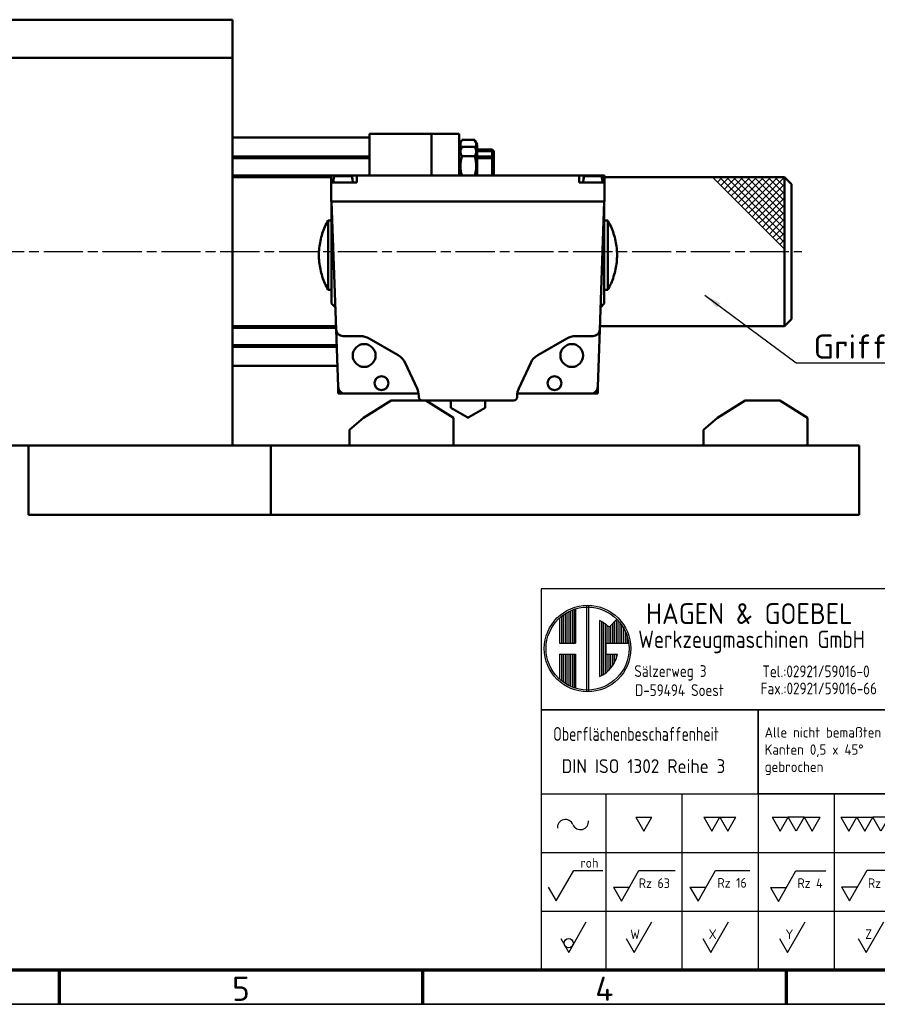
# Model space of a CAD drawing. Header units: millimetres. Extents: x 10 to 830, y 10 to 585.
# Tile 2 of 5: x 304 to 551, y 10 to 294. Entities that reach past the tile are written whole.
import ezdxf
from ezdxf.enums import TextEntityAlignment as Align

# ---------------------------------------------------------------- set-up
doc = ezdxf.new("R2010")
doc.units = ezdxf.units.MM
doc.header["$LTSCALE"] = 2
doc.linetypes.add('CHAIN', pattern=[0.3543, 0.2362, -0.0295, 0.0591, -0.0295])
doc.layers.get('0').update_dxf_attribs({"lineweight": 25})
for name, color, linetype, lineweight in [('AM_BOR', 7, 'Continuous', 50), ('Mittellinie (ISO)', 7, 'Continuous', 25), ('Rahmen (ISO)', 7, 'Continuous', 70), ('Sichtbar (ISO)', 7, 'Continuous', 50), ('Sichtbar schmal (ISO)', 7, 'Continuous', 35), ('Skizziergeometrie (ISO)', 7, 'Continuous', 25), ('Symbol (ISO)', 7, 'Continuous', 25), ('Titel (ISO)', 7, 'Continuous', 50)]:
    doc.layers.add(name, color=color, linetype=linetype, lineweight=lineweight)
doc.styles.add('ACDINTS_30', font='isocp.shx')
doc.styles.add('ACDINTS_31', font='isocp.shx')
doc.styles.add('ACDINTS_32', font='isocp.shx')
doc.styles.add('ACDINTS_33', font='isocp.shx')
doc.styles.add('ACDINTS_34', font='isocp.shx')
doc.styles.add('ACDINTS_35', font='isocp.shx')
doc.styles.add('ACDINTS_40', font='isocp.shx')
doc.styles.add('ACDINTS_41', font='isocp.shx')
doc.styles.add('Notiztext (DIN)', font='isocpeur.ttf')
doc.styles.get("Standard").update_dxf_attribs({"font": 'ISOCP.shx'})
doc.styles.add('TextStyle32', font='isocp.shx')
doc.styles.add('TextStyle51', font='isocp.shx', dxfattribs={"width": 0.8})
doc.styles.add('TextStyle52', font='isocp.shx', dxfattribs={"width": 0.8})
doc.styles.add('TextStyle53', font='isocp.shx')
doc.styles.add('TextStyle54', font='isocp.shx')
doc.styles.add('TextStyle55', font='isocp.shx', dxfattribs={"width": 0.8})
doc.styles.add('TextStyle56', font='isocp.shx', dxfattribs={"width": 0.8})
doc.styles.add('TextStyle59', font='isocp.shx', dxfattribs={"width": 0.8})
doc.styles.add('TextStyle60', font='isocp.shx', dxfattribs={"width": 0.8})
doc.styles.add('TextStyle61', font='isocp.shx', dxfattribs={"width": 0.8})
doc.styles.add('TextStyle62', font='isocp.shx')
doc.styles.add('TextStyle63', font='isocp.shx')
doc.styles.add('TextStyle64', font='isocp.shx', dxfattribs={"width": 0.8})
doc.styles.add('TextStyle65', font='isocp.shx', dxfattribs={"width": 0.8})
doc.dimstyles.new('Standard - Methode 2a (DIN)$7', dxfattribs={"dimscale": 2, "dimtxt": 3.5, "dimasz": 2.5, "dimexe": 3.175, "dimexo": 0.8, "dimgap": 0.8, "dimtad": 1, "dimtih": 1, "dimtoh": 1, "dimrnd": 1e-08, "dimtxsty": 'Notiztext (DIN)', "dimcen": 0.09, "dimdle": 10, "dimclrd": 256, "dimclre": 256, "dimclrt": 256, "dimazin": 2, "dimtfac": 1, "dimtmove": 0, "dimatfit": 3, "dimfxl": 1, "dimtolj": 1, "dimlwd": -1, "dimlwe": -1, "dimarcsym": 0})

# ---------------------------------------------------------------- blocks, each defined once
blk = doc.blocks.new('Ränder Hagen+Goebel Rahmen')
at = {"layer": 'Rahmen (ISO)'}
for p, q in [((10, 10), (410, 10)), ((157.5, 10), (157.5, 5)), ((210, 10), (210, 5)), ((262.5, 10), (262.5, 5))]:
    blk.add_line(p, q, dxfattribs=at)
at = {"layer": 'Rahmen (ISO)', "linetype": 'Continuous', "lineweight": 35}
blk.add_line((5, 5), (415, 5), dxfattribs=at)
at = {"layer": 'Symbol (ISO)', "char_height": 3.5, "attachment_point": 2, "style": 'Notiztext (DIN)'}
for s, insert in [('5', (183.75, 9)), ('4', (236.25, 9))]:
    blk.add_mtext(s, dxfattribs=dict(at, insert=insert))
blk = doc.blocks.new('Schriftfelder Hagen+Goebel')
at = {"color": 7}
for p, q in [((294.29, 154.82), (111.41, 154.82)), ((111.41, 154.82), (111.41, 99.83)), ((294.29, 99.83), (294.29, 154.82)), ((111.41, 99.83), (294.29, 99.83))]:
    blk.add_line(p, q, dxfattribs=at)
at = {"color": 7, "linetype": 'Continuous', "lineweight": 25}
for p, q in [((117.99, 152.46), (117.99, 139.96)), ((118.25, 152.46), (118.25, 139.96)), ((114.34, 150.85), (114.34, 147.01)), ((114.6, 151.05), (114.6, 147.01)), ((114.87, 151.24), (114.87, 147.01)), ((115.13, 151.4), (115.13, 147.01)), ((115.4, 151.54), (115.4, 147.01)), ((115.67, 151.67), (115.67, 147.01)), ((115.93, 151.78), (115.93, 147.01)), ((116.2, 151.88), (116.2, 147.01)), ((116.39, 151.98), (116.39, 147.01)), ((114.07, 150.62), (114.07, 147.01)), ((119.85, 150.25), (119.85, 142.17)), ((120.12, 150.12), (120.12, 142.3)), ((120.38, 149.97), (120.38, 142.45)), ((120.65, 149.8), (120.65, 142.62)), ((120.92, 149.6), (120.92, 147.01)), ((121.18, 149.36), (121.18, 147.01)), ((121.23, 149.31), (122.36, 150.44)), ((121.45, 149.54), (121.45, 147.01)), ((121.71, 149.8), (121.71, 147.01)), ((121.98, 150.07), (121.98, 147.01)), ((122.25, 150.33), (122.25, 147.01)), ((122.51, 150.25), (122.51, 147.01)), ((122.78, 149.97), (122.78, 147.01)), ((123.04, 149.62), (123.04, 147.01)), ((123.31, 149.2), (123.31, 147.01)), ((123.58, 148.68), (123.58, 147.01)), ((123.84, 147.97), (123.84, 147.01)), ((114.07, 147.01), (116.39, 147.01)), ((120.78, 147.01), (124.06, 147.01)), ((120.78, 147.01), (120.78, 145.41)), ((114.07, 145.41), (114.07, 141.8)), ((114.07, 145.41), (116.39, 145.41)), ((114.34, 145.41), (114.34, 141.57)), ((114.6, 145.41), (114.6, 141.37)), ((114.87, 145.41), (114.87, 141.18)), ((115.13, 145.41), (115.13, 141.02)), ((115.4, 145.41), (115.4, 140.88)), ((115.67, 145.41), (115.67, 140.75)), ((115.93, 145.41), (115.93, 140.64)), ((116.2, 145.41), (116.2, 140.54)), ((116.39, 145.41), (116.39, 140.44)), ((120.78, 145.41), (122.44, 145.41)), ((120.92, 145.41), (120.92, 142.82)), ((121.18, 145.41), (121.18, 143.06)), ((121.45, 145.41), (121.45, 143.34)), ((121.71, 145.41), (121.71, 143.68)), ((121.98, 145.41), (121.98, 144.11)), ((122.25, 145.41), (122.25, 144.7)), ((111.41, 125.21), (142.75, 125.21)), ((120.75, 125.21), (120.75, 99.83)), ((131.75, 125.21), (131.75, 99.83)), ((142.75, 125.21), (142.75, 99.83)), ((153.75, 125.21), (153.75, 99.83)), ((111.41, 116.75), (164.75, 116.75)), ((111.41, 108.29), (164.75, 108.29))]:
    blk.add_line(p, q, dxfattribs=at)
at = {"color": 7, "linetype": 'Continuous', "lineweight": 35}
blk.add_line((142.75, 125.21), (164.75, 125.21), dxfattribs=at)
for p, q in [((125.1, 121.84), (127.41, 121.84)), ((125.1, 121.84), (126.25, 119.84)), ((126.25, 119.84), (127.41, 121.84)), ((134.94, 121.85), (137.25, 121.85)), ((134.94, 121.85), (136.1, 119.85)), ((136.1, 119.85), (137.25, 121.85)), ((137.25, 121.85), (138.41, 119.85)), ((137.25, 121.85), (139.56, 121.85)), ((138.41, 119.85), (139.56, 121.85)), ((144.79, 121.84), (147.1, 121.84)), ((144.79, 121.84), (145.94, 119.84)), ((145.94, 119.84), (147.1, 121.84)), ((148.25, 119.84), (147.1, 121.84)), ((149.41, 121.84), (147.1, 121.84)), ((149.41, 121.84), (148.25, 119.84)), ((149.41, 121.84), (150.56, 119.84)), ((149.41, 121.84), (151.72, 121.84)), ((150.56, 119.84), (151.72, 121.84)), ((154.73, 121.84), (155.88, 119.84)), ((154.73, 121.84), (157.04, 121.84)), ((155.88, 119.84), (157.04, 121.84)), ((157.04, 121.84), (159.35, 121.84)), ((157.04, 121.84), (158.19, 119.84)), ((158.19, 119.84), (159.35, 121.84)), ((161.66, 121.84), (159.35, 121.84)), ((160.5, 119.84), (159.35, 121.84)), ((161.66, 121.84), (160.5, 119.84)), ((161.66, 121.84), (163.97, 121.84)), ((161.66, 121.84), (162.81, 119.84)), ((162.81, 119.84), (163.97, 121.84)), ((113.6, 109.77), (116.15, 114.17)), ((116.15, 114.17), (120.35, 114.17)), ((123.01, 109.74), (125.55, 114.14)), ((125.55, 114.14), (130.76, 114.14)), ((134.08, 109.74), (136.62, 114.14)), ((136.62, 114.14), (141.57, 114.14)), ((145.69, 109.7), (148.23, 114.1)), ((148.23, 114.1), (152.55, 114.1)), ((155.96, 109.79), (158.5, 114.19)), ((158.5, 114.19), (162.82, 114.19)), ((112.45, 111.77), (113.6, 109.77)), ((121.85, 111.74), (123.01, 109.74)), ((121.85, 111.74), (124.16, 111.74)), ((132.92, 111.74), (134.08, 109.74)), ((132.92, 111.74), (135.23, 111.74)), ((144.53, 111.7), (146.84, 111.7)), ((144.53, 111.7), (145.69, 109.7)), ((154.81, 111.79), (157.12, 111.79)), ((154.81, 111.79), (155.96, 109.79)), ((115.4, 102.33), (117.94, 106.73)), ((124.85, 102.33), (127.39, 106.73)), ((135.92, 102.33), (138.46, 106.73)), ((147.01, 102.33), (149.55, 106.73)), ((158.39, 102.33), (160.93, 106.73)), ((114.25, 104.33), (115.4, 102.33)), ((123.7, 104.33), (124.85, 102.33)), ((134.76, 104.33), (135.92, 102.33)), ((145.85, 104.33), (147.01, 102.33)), ((157.23, 104.33), (158.39, 102.33))]:
    blk.add_line(p, q)
at = {"color": 7, "lineweight": 35}
blk.add_line((164.75, 120.98), (164.75, 99.83), dxfattribs=at)
at = {"color": 7, "linetype": 'Continuous', "lineweight": 25}
for radius in [6.25, 5.99]:
    blk.add_circle((118.12, 146.21), radius, dxfattribs=at)
blk.add_circle((115.4, 103.66), 0.667)
for start, end in [(45, 66.8002), (293.1998, 349.5243)]:
    blk.add_arc((118.12, 146.21), 4.39, start, end, dxfattribs=at)
for centre, start, end in [((114.92, 120.36), 21.9122, 185.4858), ((117.09, 121.23), 201.9122, 5.4858)]:
    blk.add_arc(centre, 1.17, start, end)
at = {"layer": 'AM_BOR', "color": 7, "linetype": 'Continuous', "lineweight": 35}
for p, q in [((164.75, 154.82), (164.75, 120.98)), ((111.41, 137.35), (294.29, 137.35)), ((142.75, 125.21), (142.75, 137.35))]:
    blk.add_line(p, q, dxfattribs=at)
at = {"layer": 'AM_BOR', "color": 7, "linetype": 'Continuous', "lineweight": 25}
for p, q in [((190.15, 154.82), (190.15, 116.75)), ((207.93, 154.82), (207.93, 99.83)), ((243.49, 154.82), (243.49, 148.49)), ((207.93, 148.49), (294.29, 148.49)), ((174.91, 137.35), (174.91, 120.43)), ((164.75, 120.43), (207.93, 120.43)), ((284.13, 116.75), (284.13, 99.83)), ((284.13, 108.29), (294.29, 108.29)), ((164.75, 104.06), (294.29, 104.06))]:
    blk.add_line(p, q, dxfattribs=at)
at = {"layer": 'AM_BOR', "color": 7, "lineweight": 35}
blk.add_line((164.75, 116.75), (294.29, 116.75), dxfattribs=at)
at = {"layer": 'Titel (ISO)', "color": 7, "linetype": 'Continuous', "lineweight": 35}
for p, q in [((164.75, 133.12), (207.93, 133.12)), ((164.75, 128.89), (207.93, 128.89)), ((207.93, 124.66), (164.75, 124.66))]:
    blk.add_line(p, q, dxfattribs=at)
at = {"color": 7}
blk.add_text('HAGEN & GOEBEL', height=3, dxfattribs=at).set_placement((126.55, 149.76))
at = {"color": 7, "width": 0.9}
for s, height, p in [('Werkzeugmaschinen GmbH', 2.5, (125.45, 146.3)), ('Sälzerweg 3', 1.7, (124.88, 142.11)), ('Tel.:02921/59016-0', 1.7, (143.38, 142.07)), ('D-59494 Soest', 1.7, (124.99, 139.35)), ('Fax.:02921/59016-66', 1.7, (143.13, 139.6))]:
    blk.add_text(s, height=height, dxfattribs=at).set_placement(p)
at = {"color": 7, "style": 'ACDINTS_30', "width": 0.8}
blk.add_text('Oberflächenbeschaffenheit', height=2, dxfattribs=at).set_placement((113.16, 132.88))
at = {"color": 7, "style": 'ACDINTS_30'}
for s, p in [('Gepr.', (165.95, 126.31)), ('Norm', (165.95, 122.08))]:
    blk.add_text(s, height=2, dxfattribs=at).set_placement(p)
at = {"color": 7, "char_height": 2, "attachment_point": 1, "line_spacing_factor": 0.332}
for s, insert in [('\\fISOCP|b0|i0;\\W0.90;\\H2.0000;Werkstoff:', (208.77, 147.21)), ('\\fISOCP|b0|i0;\\W0.90;\\H2.0000;Benennung:', (208.76, 136.5)), ('\\fISOCP|b0|i0;\\W0.90;\\H2.0000;Zeichnungs-Nr.:', (209.11, 115.53))]:
    blk.add_mtext(s, dxfattribs=dict(at, insert=insert))
at = {"char_height": 1.4}
for s, insert, attachment_point, style in [('roh', (117.1, 114.56), 7, 'ACDINTS_40'), ('Rz 63', (125.53, 111.62), 7, 'ACDINTS_40'), ('Rz 16', (136.89, 111.67), 7, 'ACDINTS_40'), ('Rz 4', (148.45, 111.63), 7, 'ACDINTS_40'), ('Rz 1', (158.63, 111.62), 7, 'ACDINTS_40'), ('W', (125.69, 104.24), 9, 'ACDINTS_41'), ('X', (136.76, 104.25), 9, 'ACDINTS_41'), ('Y', (147.85, 104.24), 9, 'ACDINTS_41'), ('Z', (159.23, 104.26), 9, 'ACDINTS_41')]:
    blk.add_mtext(s, dxfattribs=dict(at, insert=insert, attachment_point=attachment_point, style=style))
at = {"color": 7, "insert": (166.66, 115.16), "char_height": 2, "width": 31.2179, "attachment_point": 1, "line_spacing_factor": 0.996}
blk.add_mtext('\\fISOCP|b0|i0;\\W0.90;\\H2.0000;Kunde:\\P\\PKom.:', dxfattribs=at)
at = {"layer": 'AM_BOR', "color": 7, "style": 'ACDINTS_30'}
for s, width, p in [('Form- u Lagetoleranzen', 0.75, (165.41, 150.21)), ('Allg. Toleranzen', 0.7, (191.43, 150.6)), ('Position', 0.8, (245.09, 150.43)), ('Menge', 0.8, (266.9, 150.83)), ('Dateiname', 0.8, (168.36, 101.05))]:
    blk.add_text(s, height=2, dxfattribs=dict(at, width=width)).set_placement(p)
for s, p in [('Maßstab', (209.15, 150.43)), ('Bearb.', (165.95, 130.54))]:
    blk.add_text(s, height=2, dxfattribs=at).set_placement(p)
at = {"layer": 'AM_BOR', "color": 7, "style": 'ACDINTS_32', "width": 0.983632}
blk.add_text('Datum', height=2, dxfattribs=at).set_placement((180.84, 134.48), align=Align.CENTER)
at = {"layer": 'AM_BOR', "color": 7, "style": 'ACDINTS_31'}
blk.add_text('Name', height=2, dxfattribs=at).set_placement((199.12, 134.48), align=Align.RIGHT)
at = {"layer": 'AM_BOR', "color": 7, "style": 'ACDINTS_32'}
for s, p in [('Blatt', (288.5, 113.9)), ('Bl', (292.31, 105.44))]:
    blk.add_text(s, height=2, dxfattribs=at).set_placement(p, align=Align.CENTER)
at = {"layer": 'AM_BOR', "color": 7, "line_spacing_factor": 0.996}
for s, insert, char_height, width, attachment_point, style in [('DIN ISO 2768-mK', (199.12, 141), 2, 15.0375, 8, 'ACDINTS_34'), (' \\PAlle nicht bemaßten Kanten 0,5 x 45° gebrochen', (143.71, 137.35), 1.5, 20.5101, 1, 'ACDINTS_35')]:
    blk.add_mtext(s, dxfattribs=dict(at, insert=insert, char_height=char_height, width=width, attachment_point=attachment_point, style=style))
at = {"layer": 'AM_BOR', "color": 7, "char_height": 2, "line_spacing_factor": 0.332}
for s, insert, attachment_point, style in [('DIN ISO 1101', (177.55, 143.3), 8, 'ACDINTS_34'), ('DIN ISO 1302 Reihe 3', (114.36, 130.23), 1, 'ACDINTS_33'), ('Für diese Zeichnung behalten wir uns alle Rechte vor.', (212.76, 102.85), 1, 'ACDINTS_33')]:
    blk.add_mtext(s, dxfattribs=dict(at, insert=insert, attachment_point=attachment_point, style=style))
at = {"layer": 'AM_BOR', "color": 7}
for tag, p, height, style, width in [('Maßstab:', (223.33, 149.84), 3.5, 'TextStyle64', 0.8), ('Positionsnummer', (254.96, 149.95), 3.5, 'TextStyle61', 0.8), ('Menge', (277.56, 149.84), 3.5, 'TextStyle60', 0.8), ('Material', (224.04, 143.99), 3, 'TextStyle52', 0.8), ('Halbzeug_(1.Zeile)', (261.93, 144.06), 3, 'TextStyle56', 0.8), ('Material_(2.Zeile)', (224.02, 139.81), 3, 'TextStyle51', 0.8), ('Halbzeug_(2.Zeile)', (261.93, 139.78), 3, 'TextStyle55', 0.8), ('ERSTELLUNGSDATUM', (175.59, 130.24), 2, 'TextStyle63', 0.9), ('AUTOR', (191.76, 130.24), 2, 'TextStyle62', 0.9), ('KONTROLLDATUM', (175.75, 126.01), 2, 'TextStyle53', 0.9), ('KONTROLLIERT_VON', (192.23, 126.32), 2, 'TextStyle54', 0.9), ('Beschreibung_2', (213.59, 121), 3.5, 'TextStyle59', 0.8), ('DATEINAME', (179.92, 100.78), 2.5, 'TextStyle65', 0.8)]:
    blk.add_attdef(tag, p, '', height=height, dxfattribs=dict(at, style=style, width=width))
at = {"layer": 'AM_BOR', "color": 7, "style": 'TextStyle32'}
blk.add_attdef('Plot-Datum', text='', height=3, dxfattribs=at).set_placement((288.92, 100.24), align=Align.CENTER)
at = {"layer": 'Titel (ISO)', "style": 'Notiztext (DIN)'}
blk.add_attdef('TITEL', text='', height=5, dxfattribs=at).set_placement((210, 127), align=Align.MIDDLE_LEFT)
blk.add_attdef('Blattnummer', text='', height=3.5, dxfattribs=at).set_placement((290.13, 111.34), align=Align.MIDDLE_CENTER)
at = {"layer": 'Titel (ISO)', "color": 7, "style": 'Notiztext (DIN)'}
blk.add_attdef('BAUTEILNUMMER', text='', height=5, dxfattribs=at).set_placement((210.03, 109.41), align=Align.MIDDLE_LEFT)

msp = doc.modelspace()

# ---------------------------------------------------------------- linework, layer by layer
at = {"layer": 'Mittellinie (ISO)', "linetype": 'CHAIN', "ltscale": 23.990969}
msp.add_line((55.514, 227.425), (529.598, 227.425), dxfattribs=at)
at = {"layer": 'Sichtbar (ISO)'}
for p, q in [((365.098, 294.425), (235.098, 294.425)), ((365.098, 283.425), (365.098, 294.425)), ((85.098, 283.425), (365.098, 283.425)), ((365.098, 171.425), (365.098, 283.425)), ((404.598, 260.425), (365.098, 260.425)), ((422.598, 261.425), (404.598, 261.425)), ((404.598, 261.425), (404.598, 249.425)), ((422.598, 261.425), (422.598, 249.425)), ((430.598, 261.425), (422.598, 261.425)), ((422.598, 261.425), (422.598, 249.425)), ((430.598, 261.425), (430.598, 249.425)), ((430.598, 258.375), (431.29, 259.573)), ((431.363, 259.694), (435.034, 259.694)), ((435.798, 258.375), (435.107, 259.573)), ((430.598, 256.376), (431.29, 257.573)), ((431.363, 257.695), (435.034, 257.695)), ((435.798, 256.376), (435.107, 257.573)), ((435.798, 256.376), (435.798, 258.375)), ((435.798, 256.925), (440.098, 256.925)), ((435.798, 249.425), (435.798, 256.376)), ((440.098, 254.926), (440.098, 256.925)), ((440.598, 256.425), (440.098, 256.925)), ((440.598, 256.425), (440.598, 254.426)), ((365.098, 254.926), (404.598, 254.926)), ((431.363, 255.01), (435.034, 255.01)), ((435.798, 254.926), (440.098, 254.926)), ((440.098, 249.425), (440.098, 254.926)), ((440.598, 254.426), (440.098, 254.926)), ((440.598, 254.426), (440.598, 249.426)), ((365.098, 248.926), (393.598, 248.926)), ((396.998, 249.425), (393.598, 249.425)), ((393.598, 247.425), (393.598, 249.425)), ((394.285, 248.415), (394.198, 247.425)), ((394.285, 248.415), (394.352, 248.415)), ((394.292, 248.415), (394.323, 248.769)), ((394.384, 248.769), (394.352, 248.415)), ((394.823, 249.225), (394.898, 249.225)), ((399.099, 249.225), (394.898, 249.225)), ((400.998, 249.425), (396.998, 249.425)), ((399.099, 249.225), (399.174, 249.225)), ((399.645, 248.415), (399.613, 248.769)), ((399.645, 248.415), (399.712, 248.415)), ((399.673, 248.769), (399.704, 248.415)), ((399.712, 248.415), (399.798, 247.425)), ((400.998, 247.425), (400.998, 249.425)), ((465.198, 249.425), (400.998, 249.425)), ((440.598, 249.426), (440.598, 249.425)), ((469.198, 249.425), (465.198, 249.425)), ((465.198, 247.425), (465.198, 249.425)), ((466.485, 248.415), (466.398, 247.425)), ((466.485, 248.415), (466.552, 248.415)), ((466.492, 248.415), (466.523, 248.769)), ((466.584, 248.769), (466.552, 248.415)), ((467.023, 249.225), (467.098, 249.225)), ((471.299, 249.225), (467.098, 249.225)), ((472.598, 249.425), (469.198, 249.425)), ((471.299, 249.225), (471.374, 249.225)), ((471.845, 248.415), (471.813, 248.769)), ((471.845, 248.415), (471.912, 248.415)), ((471.873, 248.769), (471.904, 248.415)), ((471.912, 248.415), (471.998, 247.425)), ((472.598, 247.425), (472.598, 249.425)), ((472.598, 248.925), (524.598, 248.925)), ((524.598, 205.925), (524.598, 248.925)), ((526.598, 246.925), (524.598, 248.925)), ((400.998, 247.425), (393.598, 247.425)), ((393.598, 241.925), (393.598, 247.425)), ((472.598, 247.425), (465.198, 247.425)), ((472.598, 241.925), (472.598, 247.425)), ((526.598, 207.925), (526.598, 246.925)), ((393.698, 241.925), (393.598, 241.925)), ((393.698, 226.425), (393.698, 241.925)), ((393.698, 241.925), (472.498, 241.925)), ((394.989, 204.955), (393.698, 241.925)), ((472.498, 241.925), (471.207, 204.955)), ((472.598, 241.925), (472.498, 241.925)), ((472.498, 226.425), (472.498, 241.925)), ((392.698, 216.425), (392.698, 236.425)), ((393.698, 236.425), (392.698, 236.425)), ((472.498, 236.425), (473.498, 236.425)), ((473.498, 236.425), (473.498, 226.425)), ((390.998, 232.576), (390.998, 232.657)), ((475.198, 232.657), (475.198, 232.576)), ((393.698, 226.425), (393.698, 212.425)), ((472.498, 226.425), (472.498, 212.425)), ((473.498, 226.425), (473.498, 216.425)), ((390.998, 220.194), (390.998, 220.274)), ((475.198, 220.274), (475.198, 220.194)), ((393.698, 216.425), (392.698, 216.425)), ((472.498, 216.425), (473.498, 216.425)), ((393.698, 212.425), (394.698, 211.425)), ((394.698, 213.289), (394.698, 211.425)), ((394.698, 211.425), (394.764, 211.425)), ((471.433, 211.425), (471.498, 211.425)), ((471.498, 213.289), (471.498, 211.425)), ((472.498, 212.425), (471.498, 211.425)), ((526.598, 207.925), (524.598, 205.925)), ((365.098, 205.926), (394.956, 205.926)), ((395.569, 188.355), (394.989, 204.955)), ((471.207, 204.955), (470.628, 188.355)), ((471.241, 205.925), (524.598, 205.925)), ((402.034, 203.025), (396.988, 203.025)), ((412.945, 197.499), (404.534, 202.355)), ((461.663, 202.355), (453.252, 197.499)), ((469.209, 203.025), (464.163, 203.025)), ((365.098, 199.926), (395.165, 199.926)), ((395.357, 194.425), (365.098, 194.425)), ((418.405, 187.93), (414.977, 195.282)), ((451.22, 195.282), (447.792, 187.93)), ((395.598, 186.425), (395.598, 188.077)), ((470.598, 188.077), (470.598, 186.425)), ((397.568, 186.425), (395.598, 186.425)), ((418.836, 186.425), (397.568, 186.425)), ((418.873, 185.425), (418.873, 185.817)), ((447.323, 185.817), (447.323, 185.425)), ((468.629, 186.425), (447.361, 186.425)), ((470.598, 186.425), (468.629, 186.425)), ((402.894, 179.425), (410.894, 184.425)), ((410.894, 184.425), (419.873, 184.425)), ((446.323, 184.425), (419.873, 184.425)), ((420.894, 184.425), (428.894, 179.425)), ((428.108, 184.425), (428.108, 182.306)), ((432.848, 179.569), (428.108, 182.306)), ((438.088, 182.306), (433.348, 179.569)), ((438.088, 184.425), (438.088, 182.306)), ((505.169, 179.425), (513.169, 184.425)), ((513.169, 184.425), (523.169, 184.425)), ((523.169, 184.425), (531.169, 179.425)), ((398.894, 175.925), (402.894, 179.425)), ((428.894, 179.425), (428.894, 171.425)), ((501.169, 175.925), (505.169, 179.425)), ((531.169, 179.425), (531.169, 171.425)), ((398.894, 171.425), (398.894, 175.925)), ((501.169, 171.425), (501.169, 175.925)), ((85.098, 171.425), (365.098, 171.425)), ((306.098, 171.425), (306.098, 151.425)), ((306.098, 171.425), (376.098, 171.425)), ((376.098, 171.425), (376.098, 151.425)), ((376.098, 171.425), (546.098, 171.425)), ((546.098, 151.425), (546.098, 171.425)), ((376.098, 151.425), (306.098, 151.425)), ((376.098, 151.425), (546.098, 151.425))]:
    msp.add_line(p, q, dxfattribs=at)
at = {"layer": 'Sichtbar (ISO)', "flags": 128}
for points in [[(431.363, 259.694), (431.295, 259.582), (431.234, 259.473), (431.179, 259.367), (431.13, 259.264), (431.087, 259.163), (431.049, 259.065), (431.016, 258.968), (430.987, 258.872), (430.964, 258.778), (430.945, 258.684), (430.931, 258.592), (430.922, 258.5), (430.917, 258.408), (430.916, 258.317), (430.92, 258.225), (430.929, 258.133), (430.942, 258.041), (430.959, 257.948), (430.981, 257.854), (431.008, 257.759), (431.04, 257.662), (431.077, 257.564), (431.119, 257.463), (431.167, 257.361)], [(435.23, 257.361), (435.277, 257.463), (435.32, 257.564), (435.357, 257.662), (435.388, 257.759), (435.415, 257.854), (435.438, 257.948), (435.455, 258.041), (435.468, 258.133), (435.477, 258.225), (435.481, 258.317), (435.48, 258.408), (435.475, 258.5), (435.465, 258.592), (435.451, 258.684), (435.433, 258.778), (435.409, 258.872), (435.381, 258.968), (435.348, 259.065), (435.31, 259.163), (435.266, 259.264), (435.217, 259.367), (435.163, 259.473), (435.102, 259.582), (435.034, 259.694)], [(431.363, 257.695), (431.287, 257.568), (431.219, 257.445), (431.159, 257.326), (431.106, 257.21), (431.061, 257.097), (431.021, 256.987), (430.989, 256.878), (430.962, 256.771), (430.942, 256.665), (430.927, 256.56), (430.919, 256.456), (430.916, 256.352), (430.919, 256.248), (430.927, 256.144), (430.942, 256.039), (430.962, 255.934), (430.989, 255.827), (431.021, 255.718), (431.061, 255.607), (431.106, 255.494), (431.159, 255.378), (431.219, 255.259), (431.287, 255.137), (431.363, 255.01)], [(435.034, 255.01), (435.11, 255.137), (435.178, 255.259), (435.238, 255.378), (435.291, 255.494), (435.336, 255.607), (435.375, 255.718), (435.408, 255.827), (435.434, 255.934), (435.455, 256.039), (435.469, 256.144), (435.478, 256.248), (435.481, 256.352), (435.478, 256.456), (435.469, 256.56), (435.455, 256.665), (435.434, 256.771), (435.408, 256.878), (435.375, 256.987), (435.336, 257.097), (435.291, 257.21), (435.238, 257.326), (435.178, 257.445), (435.11, 257.568), (435.034, 257.695)], [(431.363, 255.01), (431.289, 254.745), (431.223, 254.488), (431.164, 254.239), (431.112, 253.997), (431.067, 253.76), (431.028, 253.528), (430.995, 253.301), (430.968, 253.076), (430.947, 252.855), (430.931, 252.635), (430.921, 252.417), (430.916, 252.2), (430.917, 251.983), (430.923, 251.766), (430.935, 251.548), (430.953, 251.328), (430.975, 251.106), (431.004, 250.88), (431.039, 250.651), (431.08, 250.418), (431.127, 250.18), (431.181, 249.935), (431.242, 249.684), (431.311, 249.425)], [(435.086, 249.425), (435.155, 249.684), (435.216, 249.935), (435.27, 250.18), (435.317, 250.418), (435.358, 250.651), (435.393, 250.88), (435.421, 251.106), (435.444, 251.328), (435.462, 251.548), (435.473, 251.766), (435.48, 251.983), (435.481, 252.2), (435.476, 252.417), (435.466, 252.635), (435.45, 252.855), (435.429, 253.076), (435.402, 253.301), (435.369, 253.528), (435.33, 253.76), (435.285, 253.997), (435.233, 254.239), (435.174, 254.488), (435.108, 254.745), (435.034, 255.01)], [(394.323, 248.769), (394.327, 248.8), (394.333, 248.831), (394.341, 248.862), (394.35, 248.891), (394.361, 248.919), (394.373, 248.946), (394.388, 248.974), (394.405, 249.001), (394.423, 249.027), (394.443, 249.051), (394.463, 249.073), (394.484, 249.094), (394.508, 249.114), (394.533, 249.133), (394.559, 249.15), (394.587, 249.166), (394.614, 249.18), (394.641, 249.191), (394.67, 249.201), (394.7, 249.21), (394.731, 249.217), (394.762, 249.221), (394.793, 249.224), (394.823, 249.225)], [(394.898, 249.225), (394.868, 249.224), (394.836, 249.222), (394.805, 249.217), (394.773, 249.21), (394.742, 249.202), (394.713, 249.192), (394.685, 249.181), (394.657, 249.168), (394.629, 249.152), (394.602, 249.135), (394.576, 249.116), (394.551, 249.096), (394.529, 249.076), (394.508, 249.053), (394.488, 249.029), (394.469, 249.003), (394.451, 248.976), (394.436, 248.948), (394.423, 248.921), (394.412, 248.893), (394.402, 248.863), (394.394, 248.832), (394.388, 248.8), (394.384, 248.769)], [(399.613, 248.769), (399.609, 248.8), (399.603, 248.832), (399.595, 248.863), (399.585, 248.893), (399.574, 248.921), (399.561, 248.948), (399.545, 248.976), (399.528, 249.003), (399.509, 249.029), (399.489, 249.053), (399.468, 249.076), (399.445, 249.096), (399.421, 249.116), (399.395, 249.135), (399.368, 249.152), (399.34, 249.168), (399.312, 249.181), (399.284, 249.192), (399.255, 249.202), (399.224, 249.21), (399.192, 249.217), (399.16, 249.222), (399.129, 249.224), (399.099, 249.225)], [(399.174, 249.225), (399.203, 249.224), (399.234, 249.221), (399.266, 249.217), (399.297, 249.21), (399.327, 249.201), (399.355, 249.191), (399.383, 249.18), (399.41, 249.166), (399.438, 249.15), (399.464, 249.133), (399.489, 249.114), (399.513, 249.094), (399.534, 249.073), (399.554, 249.051), (399.574, 249.027), (399.592, 249.001), (399.609, 248.974), (399.624, 248.946), (399.636, 248.919), (399.647, 248.891), (399.656, 248.862), (399.664, 248.831), (399.67, 248.8), (399.673, 248.769)], [(466.523, 248.769), (466.527, 248.8), (466.533, 248.831), (466.541, 248.862), (466.55, 248.891), (466.561, 248.919), (466.573, 248.946), (466.588, 248.974), (466.605, 249.001), (466.623, 249.027), (466.643, 249.051), (466.663, 249.073), (466.684, 249.094), (466.708, 249.114), (466.733, 249.133), (466.759, 249.15), (466.787, 249.166), (466.814, 249.18), (466.841, 249.191), (466.87, 249.201), (466.9, 249.21), (466.931, 249.217), (466.962, 249.221), (466.993, 249.224), (467.023, 249.225)], [(467.098, 249.225), (467.068, 249.224), (467.036, 249.222), (467.005, 249.217), (466.973, 249.21), (466.942, 249.202), (466.913, 249.192), (466.885, 249.181), (466.857, 249.168), (466.829, 249.152), (466.802, 249.135), (466.776, 249.116), (466.751, 249.096), (466.729, 249.076), (466.708, 249.053), (466.688, 249.029), (466.669, 249.003), (466.651, 248.976), (466.636, 248.948), (466.623, 248.921), (466.612, 248.893), (466.602, 248.863), (466.594, 248.832), (466.588, 248.8), (466.584, 248.769)], [(471.813, 248.769), (471.809, 248.8), (471.803, 248.832), (471.795, 248.863), (471.785, 248.893), (471.774, 248.921), (471.761, 248.948), (471.745, 248.976), (471.728, 249.003), (471.709, 249.029), (471.689, 249.053), (471.668, 249.076), (471.645, 249.096), (471.621, 249.116), (471.595, 249.135), (471.568, 249.152), (471.54, 249.168), (471.512, 249.181), (471.484, 249.192), (471.455, 249.202), (471.424, 249.21), (471.392, 249.217), (471.36, 249.222), (471.329, 249.224), (471.299, 249.225)], [(471.374, 249.225), (471.403, 249.224), (471.434, 249.221), (471.466, 249.217), (471.497, 249.21), (471.527, 249.201), (471.555, 249.191), (471.583, 249.18), (471.61, 249.166), (471.638, 249.15), (471.664, 249.133), (471.689, 249.114), (471.713, 249.094), (471.734, 249.073), (471.754, 249.051), (471.774, 249.027), (471.792, 249.001), (471.809, 248.974), (471.824, 248.946), (471.836, 248.919), (471.847, 248.891), (471.856, 248.862), (471.864, 248.831), (471.87, 248.8), (471.873, 248.769)], [(390.998, 232.576), (390.842, 232.075), (390.699, 231.566), (390.568, 231.052), (390.451, 230.533), (390.348, 230.012), (390.26, 229.489), (390.185, 228.967), (390.125, 228.448), (390.08, 227.932), (390.048, 227.422), (390.029, 226.919), (390.023, 226.425), (390.029, 225.931), (390.048, 225.429), (390.08, 224.918), (390.125, 224.403), (390.185, 223.883), (390.26, 223.361), (390.348, 222.838), (390.451, 222.317), (390.568, 221.798), (390.699, 221.284), (390.842, 220.776), (390.998, 220.274)], [(475.198, 220.274), (475.354, 220.776), (475.498, 221.284), (475.629, 221.798), (475.746, 222.317), (475.849, 222.838), (475.937, 223.361), (476.012, 223.883), (476.072, 224.403), (476.117, 224.918), (476.149, 225.429), (476.168, 225.931), (476.174, 226.425), (476.168, 226.919), (476.149, 227.422), (476.117, 227.932), (476.072, 228.448), (476.012, 228.967), (475.937, 229.489), (475.849, 230.012), (475.746, 230.533), (475.629, 231.052), (475.498, 231.566), (475.354, 232.075), (475.198, 232.576)], [(432.848, 179.569), (432.858, 179.564), (432.868, 179.559), (432.878, 179.554), (432.888, 179.549), (432.898, 179.545), (432.908, 179.54), (432.918, 179.536), (432.928, 179.532), (432.939, 179.529), (432.949, 179.525), (432.96, 179.522), (432.971, 179.519), (432.981, 179.516), (432.992, 179.514), (433.003, 179.512), (433.013, 179.51), (433.024, 179.508), (433.035, 179.507), (433.046, 179.505), (433.056, 179.504), (433.067, 179.503), (433.077, 179.503), (433.088, 179.503), (433.098, 179.502)], [(433.098, 179.502), (433.109, 179.503), (433.119, 179.503), (433.13, 179.503), (433.141, 179.504), (433.151, 179.505), (433.162, 179.507), (433.173, 179.508), (433.183, 179.51), (433.194, 179.512), (433.205, 179.514), (433.216, 179.516), (433.226, 179.519), (433.237, 179.522), (433.247, 179.525), (433.258, 179.529), (433.268, 179.532), (433.279, 179.536), (433.289, 179.54), (433.299, 179.545), (433.309, 179.549), (433.319, 179.554), (433.329, 179.559), (433.339, 179.564), (433.348, 179.569)]]:
    msp.add_lwpolyline(points, dxfattribs=at)
at = {"layer": 'Sichtbar (ISO)'}
for centre, radius in [((403.098, 197.425), 3.3), ((463.098, 197.425), 3.3), ((408.098, 189.425), 2), ((458.098, 189.425), 2)]:
    msp.add_circle(centre, radius, dxfattribs=at)
for centre, radius, start, end in [((409.798, 226.444), 19.8, 149.72731, 161.7126), ((456.398, 226.444), 19.8, 18.2874, 30.27269), ((409.798, 226.407), 19.8, 198.2874, 210.27269), ((456.398, 226.407), 19.8, 329.72731, 341.7126), ((396.988, 205.025), 2, 182, 270), ((469.209, 205.025), 2, 270, 358), ((402.034, 198.025), 5, 60, 90), ((464.163, 198.025), 5, 90, 120), ((410.445, 193.169), 5, 25, 60), ((455.752, 193.169), 5, 120, 155), ((397.568, 188.425), 2, 182, 270), ((413.873, 185.817), 5, 0, 25), ((452.323, 185.817), 5, 155, 180), ((468.629, 188.425), 2, 270, 358), ((419.873, 185.425), 1, 180, 270), ((446.323, 185.425), 1, 270, 0)]:
    msp.add_arc(centre, radius, start, end, dxfattribs=at)
at = {"layer": 'Sichtbar schmal (ISO)'}
for p, q in [((440.098, 256.326), (435.798, 256.326)), ((404.598, 254.327), (365.098, 254.327)), ((440.098, 254.327), (435.798, 254.327)), ((365.098, 249.525), (404.598, 249.525)), ((435.798, 249.525), (440.098, 249.525)), ((394.976, 205.327), (365.098, 205.327)), ((365.098, 200.525), (395.144, 200.525))]:
    msp.add_line(p, q, dxfattribs=at)
at = {"layer": 'Skizziergeometrie (ISO)'}
for p, q in [((521.77, 230.925), (503.77, 248.925)), ((505.184, 247.511), (506.598, 248.925)), ((521.77, 232.925), (505.77, 248.925)), ((506.184, 246.511), (507.598, 247.925)), ((507.598, 247.925), (508.598, 248.925)), ((521.77, 234.925), (507.77, 248.925)), ((508.598, 246.925), (510.598, 248.925)), ((509.598, 245.926), (512.598, 248.925)), ((521.77, 236.925), (509.77, 248.925)), ((510.598, 244.926), (514.597, 248.925)), ((511.598, 243.926), (516.597, 248.925)), ((521.77, 238.925), (511.77, 248.925)), ((512.598, 242.926), (518.597, 248.925)), ((513.597, 241.926), (520.596, 248.925)), ((521.77, 240.925), (513.77, 248.925)), ((514.597, 240.926), (522.596, 248.925)), ((515.597, 239.926), (524.596, 248.925)), ((521.77, 242.925), (515.77, 248.925)), ((521.77, 244.925), (517.77, 248.925)), ((524.598, 244.097), (519.77, 248.925)), ((521.77, 248.925), (524.598, 246.097)), ((507.184, 245.511), (508.598, 246.925)), ((508.184, 244.511), (509.598, 245.926)), ((509.184, 243.511), (510.598, 244.926)), ((516.597, 238.927), (524.598, 246.928)), ((517.597, 237.927), (524.598, 244.928)), ((521.77, 246.925), (524.598, 244.097)), ((521.77, 244.925), (524.598, 242.097)), ((510.183, 242.512), (511.598, 243.926)), ((511.183, 241.512), (512.598, 242.926)), ((512.183, 240.512), (513.597, 241.926)), ((518.182, 236.513), (524.598, 242.929)), ((521.77, 242.925), (524.598, 240.097)), ((513.183, 239.512), (514.597, 240.926)), ((514.183, 238.512), (515.597, 239.926)), ((515.183, 237.512), (516.597, 238.927)), ((519.596, 235.927), (524.598, 240.929)), ((520.596, 234.927), (524.598, 238.929)), ((521.77, 240.925), (524.598, 238.097)), ((521.77, 238.925), (524.598, 236.097)), ((516.183, 236.513), (517.597, 237.927)), ((517.182, 235.513), (518.597, 236.927)), ((521.596, 233.927), (524.598, 236.93)), ((521.77, 236.925), (524.598, 234.097)), ((518.182, 234.513), (519.596, 235.927)), ((519.182, 233.513), (520.596, 234.927)), ((520.182, 232.513), (521.596, 233.927)), ((521.77, 234.925), (524.598, 232.097)), ((522.596, 232.928), (524.598, 234.93)), ((521.182, 231.513), (522.596, 232.928)), ((521.77, 232.925), (524.598, 230.097)), ((521.77, 230.925), (524.598, 228.097)), ((522.182, 230.513), (523.596, 231.928)), ((523.181, 229.514), (524.596, 230.928)), ((523.596, 231.928), (524.598, 232.93))]:
    msp.add_line(p, q, dxfattribs=at)

# ---------------------------------------------------------------- block references
at = {"xscale": 2, "yscale": 2, "zscale": 2}
msp.add_blockref('Ränder Hagen+Goebel Rahmen', (0, 0), dxfattribs=at)
ref = msp.add_blockref('Schriftfelder Hagen+Goebel', (231.413, -179.657), dxfattribs=dict(xscale=2, yscale=2, zscale=2))
ref.add_attrib('Blattnummer', '1 ', dxfattribs={"layer": 'Titel (ISO)', "height": 7, "style": 'Notiztext (DIN)'}).set_placement((811.681, 43.015), align=Align.MIDDLE_CENTER)
ref.add_attrib('TITEL', 'Maßblatt H60-80 ', dxfattribs={"layer": 'Titel (ISO)', "height": 10, "style": 'Notiztext (DIN)'}).set_placement((657.524, 77.328), align=Align.MIDDLE_LEFT)
ref.add_attrib('BAUTEILNUMMER', 'VE01518-3-0', dxfattribs={"layer": 'Titel (ISO)', "color": 7, "height": 10, "style": 'Notiztext (DIN)'}).set_placement((651.468, 39.165), align=Align.MIDDLE_LEFT)
ref.add_attrib('Beschreibung_2', 'mit Griffhülse', dxfattribs={"layer": 'Titel (ISO)', "color": 7, "height": 10, "style": 'Notiztext (DIN)'}).set_placement((658.586, 62.349), align=Align.MIDDLE_LEFT)
ref.add_attrib('AUTOR', 'E.Sergeew', (614.935, 80.82), dxfattribs={"layer": 'AM_BOR', "color": 7, "height": 4, "style": 'TextStyle62', "width": 0.9})
ref.add_attrib('ERSTELLUNGSDATUM', '28.04.2010', (582.596, 80.82), dxfattribs={"layer": 'AM_BOR', "color": 7, "height": 4, "style": 'TextStyle63', "width": 0.9})
ref.add_attrib('Maßstab:', '1:2 / 1:5', (678.081, 120.029), dxfattribs={"layer": 'AM_BOR', "color": 7, "height": 7, "style": 'TextStyle64', "width": 0.8})
ref.add_attrib('DATEINAME', 'VE01518-3-0 Maßblatt', (591.256, 21.898), dxfattribs={"layer": 'AM_BOR', "color": 7, "height": 5, "style": 'TextStyle65', "width": 0.8})

# ---------------------------------------------------------------- texts
at = {"layer": 'Symbol (ISO)', "insert": (532.938, 196.5), "char_height": 7, "width": 42.68182, "attachment_point": 7, "style": 'Notiztext (DIN)'}
msp.add_mtext('{Griffhülse}', dxfattribs=at)

# ---------------------------------------------------------------- leaders
at = {"layer": 'Symbol (ISO)', "annotation_type": 0, "has_hookline": 1, "hookline_direction": 0, "text_width": 41.3}
msp.add_leader([(501.542, 214.851), (527.938, 195.333), (532.938, 195.333)], dimstyle='Standard - Methode 2a (DIN)$7', override={"dimgap": 0, "dimtad": 1}, dxfattribs=at)

doc.saveas('drawing.dxf')
